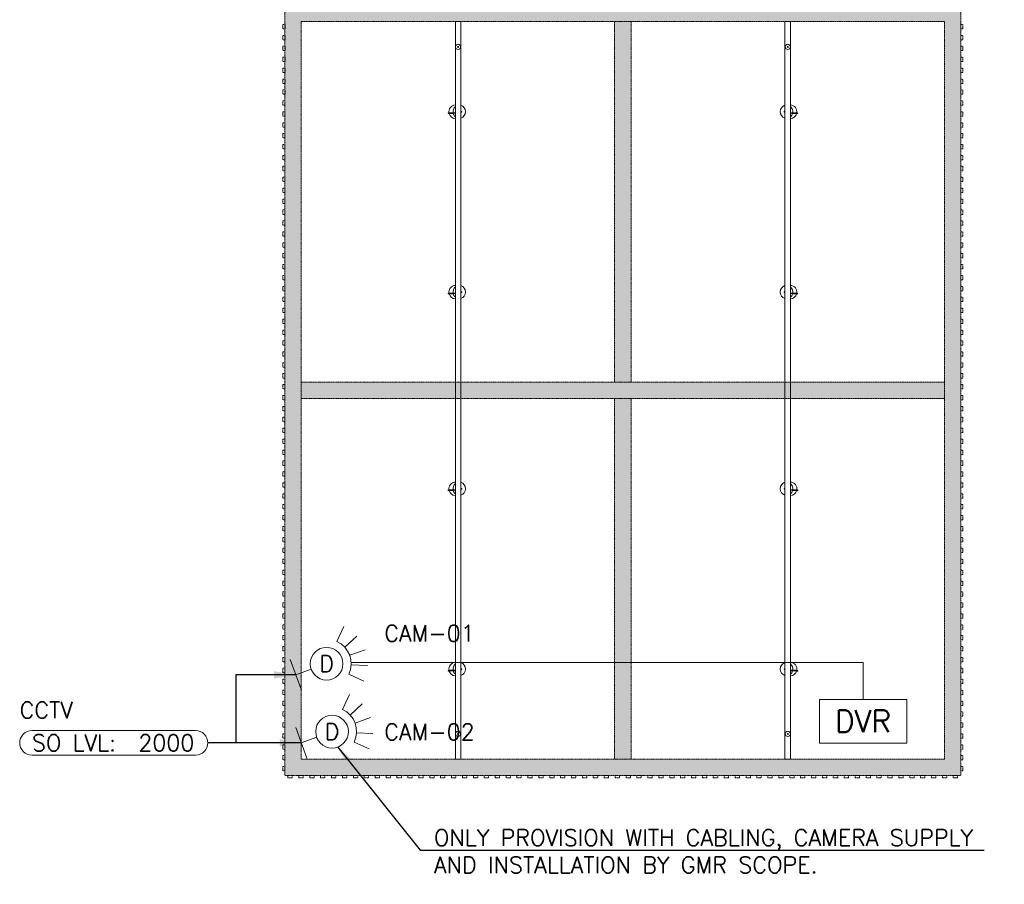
# Model space of a CAD drawing. Header units: millimetres. Extents: x -383850 to 49875, y -9088 to 6924.
# Tile 2 of 3: x 43784 to 48297, y -498 to 3463. Entities that reach past the tile are written whole.
import ezdxf
from ezdxf.enums import TextEntityAlignment as Align

# ---------------------------------------------------------------- set-up
doc = ezdxf.new("R2010")
doc.units = ezdxf.units.MM
doc.header["$MEASUREMENT"] = 0
for name, pattern in [('FP & RCP XERF$0$( Hidden )', [0.375, 0.25, -0.125]), ('FP & RCP XERF$0$HIDDEN', [0.375, 0.25, -0.125]), ('HIDDENX2', [0.75, 0.5, -0.25])]:
    doc.linetypes.add(name, pattern=pattern)
doc.layers.get('0').update_dxf_attribs({"lineweight": 5})
doc.layers.add('ELEC-SO-LVL-TAG', color=7, linetype='Continuous')
for name, color, linetype, lineweight, true_color in [('FP & RCP XERF$0$A-BULKHEAD', 9, 'FP & RCP XERF$0$HIDDEN', 0, 0x808080), ('FP & RCP XERF$0$A-LIGHTS', 9, 'Continuous', 0, 0x808080), ('FP & RCP XERF$0$PARTITION', 9, 'Continuous', 0, 0x808080), ('M-MEP-ELTV-CABLE', 7, 'HIDDENX2', 20, 0x007d00), ('M-MEP-ELTV-CAM', 5, 'Continuous', 20, 0x0000ff), ('M-MEP-ELTV-EQUIP', 6, 'Continuous', 20, 0xff00ff)]:
    doc.layers.add(name, color=color, linetype=linetype, lineweight=lineweight, true_color=true_color)
doc.layers.add('M-MEP-ELCT-TEXT', color=7, linetype='Continuous', lineweight=20)
doc.layers.add('M-MEP-GEN', color=7, linetype='Continuous', lineweight=20)
doc.styles.add('Oswald Light', font='txt')
doc.styles.add('ROMANS-100', font='romans.shx')
doc.styles.get("Standard").update_dxf_attribs({"font": 'romans.shx'})
doc.dimstyles.new('MDS-50', dxfattribs={"dimtxt": 100, "dimasz": 100, "dimexe": 50, "dimexo": 50, "dimgap": 25, "dimtad": 1, "dimdec": 0, "dimtxsty": 'Oswald Light', "dimcen": 0, "dimdle": 1.5875, "dimazin": 0, "dimtfac": 1, "dimtdec": 0, "dimtix": 1, "dimtmove": 0, "dimatfit": 0, "dimfxl": 1, "dimfrac": 2, "dimtolj": 1, "dimarcsym": 0})

# ---------------------------------------------------------------- blocks, each defined once
blk = doc.blocks.new('FP & RCP XERF$0$A$C4e1517da')
at = {"layer": 'FP & RCP XERF$0$A-LIGHTS', "color": 0, "lineweight": -2}
for points in [[(781.7, -0.4, -0.464097), (818, 28.4, -0.000156), (818.1, 28.4, -0.000156)], [(788.8, -0.4, -0.2572), (817.3, 10, -0.252662)], [(816.4, -0.4, 0.020747), (818.1, 32.2, -0.50614), (821.3, 32.1, -0.020394), (819.6, -0.4, 1.181259)], [(820.4, 9.3, -0.150488), (836.1, -0.4)], [(821.2, 27.8, -0.335131), (843.1, -0.4)], [(1608.2, -0.4, -0.464097), (1644.5, 28.4, -0.000156), (1644.5, 28.4, -0.000156)], [(1615.2, -0.4, -0.2572), (1643.7, 10, -0.252662)], [(1642.8, -0.4, 0.020747), (1644.5, 32.2, -0.50614), (1647.7, 32.1, -0.020394), (1646, -0.4, 1.181259)], [(1646.8, 9.3, -0.150488), (1662.5, -0.4)], [(1647.6, 27.8, -0.335131), (1669.5, -0.4)], [(2509.2, -0.4, -0.465165), (2545.5, 28.5, -0.000156), (2545.6, 28.5, -0.000156)], [(2516.2, -0.4, -0.2584), (2544.7, 10.1, -0.252662)], [(2543.9, -0.4, 0.020816), (2545.6, 32.3, -0.50614), (2548.8, 32.2, -0.020461), (2547.1, -0.4, 1.181259)], [(2547.9, 9.4, -0.151639), (2563.7, -0.4)], [(2548.7, 27.9, -0.336132), (2570.6, -0.4)], [(3335.7, -0.4, -0.465165), (3372, 28.5, -0.000156), (3372, 28.5, -0.000156)], [(3342.6, -0.4, -0.2584), (3371.2, 10.1, -0.252662)], [(3370.3, -0.4, 0.020816), (3372, 32.3, -0.50614), (3375.2, 32.2, -0.020461), (3373.5, -0.4, 1.181259)], [(3374.3, 9.4, -0.151639), (3390.1, -0.4)], [(3375.1, 27.9, -0.336132), (3397, -0.4)], [(842.1, -25.4, -0.000639), (842.1, -25.7, -0.722369), (782.8, -25.4)], [(815.8, -25.4, -0.286159), (812.9, -29.6, -0.717571), (811.1, -27.2, -0.032821), (812.1, -26.5, -0.007142), (812.5, -25.4, 0.566861)], [(1668.5, -25.4, -0.000639), (1668.5, -25.7, -0.722369), (1609.2, -25.4)], [(1642.2, -25.4, -0.286159), (1639.3, -29.6, -0.717571), (1637.5, -27.2, -0.032821), (1638.6, -26.5, -0.007142), (1638.9, -25.4, 0.566861)], [(2569.6, -25.3, -0.000639), (2569.6, -25.6, -0.722369), (2510.3, -25.3)], [(2543.3, -25.3, -0.286159), (2540.4, -29.5, -0.717571), (2538.6, -27, -0.032821), (2539.6, -26.4, -0.007142), (2540, -25.3, 0.566861)], [(3396, -25.3, -0.000639), (3396, -25.6, -0.722369), (3336.7, -25.3)], [(3369.7, -25.3, -0.286159), (3366.8, -29.5, -0.717571), (3365, -27, -0.032821), (3366.1, -26.4, -0.007142), (3366.4, -25.3, 0.566861)]]:
    blk.add_lwpolyline(points, format="xyb", dxfattribs=at)
blk.add_lwpolyline([(3779.3, -0.4), (399.3, -0.4), (399.3, -25.4), (3779.3, -25.4)], close=True, dxfattribs=at)
for centre, radius in [((515.7, -12.6), 12), ((515.7, -12.6), 2.1), ((3663, -12.4), 12), ((3663, -12.4), 2.1)]:
    blk.add_circle(centre, radius, dxfattribs=at)
blk = doc.blocks.new('FP & RCP XERF')
at = {"layer": 'FP & RCP XERF$0$PARTITION'}
h = blk.add_hatch(color=256, dxfattribs=at)
h.dxf.hatch_style = 1
h.paths.add_polyline_path([(16586.2, 6838.4), (16511.2, 6838.4), (16511.2, 5222), (16586.2, 5222)])
h.paths.add_polyline_path([(16586.2, 5147), (16511.2, 5147), (16511.2, 3530), (16586.2, 3530)])
h.paths.add_polyline_path([(16586.2, 3455), (16511.2, 3455), (16511.2, 1802.4), (16586.2, 1802.4)])
h.paths.add_polyline_path([(16586.2, 1727.4), (16511.2, 1727.4), (16511.2, 75), (16586.2, 75)])
h = blk.add_hatch(color=256, dxfattribs=at)
h.dxf.hatch_style = 1
h.paths.add_polyline_path([(18097.5, 3530), (15000, 3530), (15000, 0), (18097.3, 0.2)])
h.paths.add_polyline_path([(15075, 3455), (18022.5, 3455), (18022.3, 75), (15075, 75)], flags=16)
h = blk.add_hatch(color=256, dxfattribs=at)
h.dxf.hatch_style = 1
h.paths.add_polyline_path([(18022.4, 1802.5), (15075, 1802.5), (15075, 1727.5), (18022.4, 1727.5)])
at = {"layer": 'FP & RCP XERF$0$A-BULKHEAD', "ltscale": 5}
for p, q in [((14990.2, 3441.5), (15000.2, 3441.5)), ((14990.2, 3421.5), (14990.2, 3441.5)), ((15000.2, 3441.5), (15000.2, 3421.5)), ((16511.2, 1802.4), (16511.2, 3455)), ((16586.2, 1802.4), (16586.2, 3455)), ((18097.5, 3441.5), (18107.5, 3441.5)), ((18097.5, 3421.5), (18097.5, 3441.5)), ((18107.5, 3441.5), (18107.5, 3421.5)), ((15000.2, 3421.5), (14990.2, 3421.5)), ((14990.2, 3391.5), (15000.2, 3391.5)), ((14990.2, 3371.5), (14990.2, 3391.5)), ((15000.2, 3391.5), (15000.2, 3371.5)), ((18107.5, 3421.5), (18097.5, 3421.5)), ((18097.5, 3391.5), (18107.5, 3391.5)), ((18097.5, 3371.5), (18097.5, 3391.5)), ((18107.5, 3391.5), (18107.5, 3371.5)), ((15000.2, 3371.5), (14990.2, 3371.5)), ((14990.2, 3341.5), (15000.2, 3341.5)), ((14990.2, 3321.5), (14990.2, 3341.5)), ((15000.2, 3341.5), (15000.2, 3321.5)), ((18107.5, 3371.5), (18097.5, 3371.5)), ((18097.5, 3341.5), (18107.5, 3341.5)), ((18097.5, 3321.5), (18097.5, 3341.5)), ((18107.5, 3341.5), (18107.5, 3321.5)), ((15000.2, 3321.5), (14990.2, 3321.5)), ((18107.5, 3321.5), (18097.5, 3321.5)), ((14990.2, 3291.5), (15000.2, 3291.5)), ((14990.2, 3271.5), (14990.2, 3291.5)), ((15000.2, 3271.5), (14990.2, 3271.5)), ((15000.2, 3291.5), (15000.2, 3271.5)), ((18097.5, 3291.5), (18107.5, 3291.5)), ((18097.5, 3271.5), (18097.5, 3291.5)), ((18107.5, 3271.5), (18097.5, 3271.5)), ((18107.5, 3291.5), (18107.5, 3271.5)), ((14990.2, 3241.5), (15000.2, 3241.5)), ((14990.2, 3221.5), (14990.2, 3241.5)), ((15000.2, 3221.5), (14990.2, 3221.5)), ((15000.2, 3241.5), (15000.2, 3221.5)), ((18097.5, 3241.5), (18107.5, 3241.5)), ((18097.5, 3221.5), (18097.5, 3241.5)), ((18107.5, 3221.5), (18097.5, 3221.5)), ((18107.5, 3241.5), (18107.5, 3221.5)), ((14990.2, 3191.5), (15000.2, 3191.5)), ((14990.2, 3171.5), (14990.2, 3191.5)), ((15000.2, 3171.5), (14990.2, 3171.5)), ((15000.2, 3191.5), (15000.2, 3171.5)), ((18097.5, 3191.5), (18107.5, 3191.5)), ((18097.5, 3171.5), (18097.5, 3191.5)), ((18107.5, 3171.5), (18097.5, 3171.5)), ((18107.5, 3191.5), (18107.5, 3171.5)), ((14990.2, 3141.5), (15000.2, 3141.5)), ((14990.2, 3121.5), (14990.2, 3141.5)), ((15000.2, 3121.5), (14990.2, 3121.5)), ((15000.2, 3141.5), (15000.2, 3121.5)), ((18097.5, 3141.5), (18107.5, 3141.5)), ((18097.5, 3121.5), (18097.5, 3141.5)), ((18107.5, 3121.5), (18097.5, 3121.5)), ((18107.5, 3141.5), (18107.5, 3121.5)), ((14990, 3091.5), (15000, 3091.5)), ((14990, 3071.5), (14990, 3091.5)), ((15000, 3071.5), (14990, 3071.5)), ((15000, 3091.5), (15000, 3071.5)), ((18097.3, 3091.5), (18107.3, 3091.5)), ((18097.3, 3071.5), (18097.3, 3091.5)), ((18107.3, 3071.5), (18097.3, 3071.5)), ((18107.3, 3091.5), (18107.3, 3071.5)), ((14990, 3041.5), (15000, 3041.5)), ((14990, 3021.5), (14990, 3041.5)), ((15000, 3041.5), (15000, 3021.5)), ((18097.3, 3041.5), (18107.3, 3041.5)), ((18097.3, 3021.5), (18097.3, 3041.5)), ((18107.3, 3041.5), (18107.3, 3021.5)), ((15000, 3021.5), (14990, 3021.5)), ((14990, 2991.5), (15000, 2991.5)), ((14990, 2971.5), (14990, 2991.5)), ((15000, 2991.5), (15000, 2971.5)), ((18107.3, 3021.5), (18097.3, 3021.5)), ((18097.3, 2991.5), (18107.3, 2991.5)), ((18097.3, 2971.5), (18097.3, 2991.5)), ((18107.3, 2991.5), (18107.3, 2971.5)), ((15000, 2971.5), (14990, 2971.5)), ((14990, 2941.5), (15000, 2941.5)), ((14990, 2921.5), (14990, 2941.5)), ((15000, 2941.5), (15000, 2921.5)), ((18107.3, 2971.5), (18097.3, 2971.5)), ((18097.3, 2941.5), (18107.3, 2941.5)), ((18097.3, 2921.5), (18097.3, 2941.5)), ((18107.3, 2941.5), (18107.3, 2921.5)), ((15000, 2921.5), (14990, 2921.5)), ((14990, 2891.5), (15000, 2891.5)), ((14990, 2871.5), (14990, 2891.5)), ((15000, 2891.5), (15000, 2871.5)), ((18107.3, 2921.5), (18097.3, 2921.5)), ((18097.3, 2891.5), (18107.3, 2891.5)), ((18097.3, 2871.5), (18097.3, 2891.5)), ((18107.3, 2891.5), (18107.3, 2871.5)), ((15000, 2871.5), (14990, 2871.5)), ((18107.3, 2871.5), (18097.3, 2871.5)), ((14990, 2841.5), (15000, 2841.5)), ((14990, 2821.5), (14990, 2841.5)), ((15000, 2821.5), (14990, 2821.5)), ((15000, 2841.5), (15000, 2821.5)), ((18097.3, 2841.5), (18107.3, 2841.5)), ((18097.3, 2821.5), (18097.3, 2841.5)), ((18107.3, 2821.5), (18097.3, 2821.5)), ((18107.3, 2841.5), (18107.3, 2821.5)), ((14990, 2791.5), (15000, 2791.5)), ((14990, 2771.5), (14990, 2791.5)), ((15000, 2771.5), (14990, 2771.5)), ((15000, 2791.5), (15000, 2771.5)), ((18097.3, 2791.5), (18107.3, 2791.5)), ((18097.3, 2771.5), (18097.3, 2791.5)), ((18107.3, 2771.5), (18097.3, 2771.5)), ((18107.3, 2791.5), (18107.3, 2771.5)), ((14990, 2741.5), (15000, 2741.5)), ((14990, 2721.5), (14990, 2741.5)), ((15000, 2721.5), (14990, 2721.5)), ((15000, 2741.5), (15000, 2721.5)), ((18097.3, 2741.5), (18107.3, 2741.5)), ((18097.3, 2721.5), (18097.3, 2741.5)), ((18107.3, 2721.5), (18097.3, 2721.5)), ((18107.3, 2741.5), (18107.3, 2721.5)), ((14990, 2691.5), (15000, 2691.5)), ((14990, 2671.5), (14990, 2691.5)), ((15000, 2671.5), (14990, 2671.5)), ((15000, 2691.5), (15000, 2671.5)), ((18097.3, 2691.5), (18107.3, 2691.5)), ((18097.3, 2671.5), (18097.3, 2691.5)), ((18107.3, 2671.5), (18097.3, 2671.5)), ((18107.3, 2691.5), (18107.3, 2671.5)), ((14990, 2641.5), (15000, 2641.5)), ((14990, 2621.5), (14990, 2641.5)), ((15000, 2621.5), (14990, 2621.5)), ((15000, 2641.5), (15000, 2621.5)), ((18097.3, 2641.5), (18107.3, 2641.5)), ((18097.3, 2621.5), (18097.3, 2641.5)), ((18107.3, 2621.5), (18097.3, 2621.5)), ((18107.3, 2641.5), (18107.3, 2621.5)), ((14990, 2591.5), (15000, 2591.5)), ((14990, 2571.5), (14990, 2591.5)), ((15000, 2591.5), (15000, 2571.5)), ((18097.3, 2591.5), (18107.3, 2591.5)), ((18097.3, 2571.5), (18097.3, 2591.5)), ((18107.3, 2591.5), (18107.3, 2571.5)), ((15000, 2571.5), (14990, 2571.5)), ((14990, 2541.5), (15000, 2541.5)), ((14990, 2521.5), (14990, 2541.5)), ((15000, 2541.5), (15000, 2521.5)), ((18107.3, 2571.5), (18097.3, 2571.5)), ((18097.3, 2541.5), (18107.3, 2541.5)), ((18097.3, 2521.5), (18097.3, 2541.5)), ((18107.3, 2541.5), (18107.3, 2521.5)), ((15000, 2521.5), (14990, 2521.5)), ((14990, 2491.5), (15000, 2491.5)), ((14990, 2471.6), (14990, 2491.5)), ((15000, 2491.5), (15000, 2471.5)), ((18107.3, 2521.5), (18097.3, 2521.5)), ((18097.3, 2491.5), (18107.3, 2491.5)), ((18097.3, 2471.6), (18097.3, 2491.5)), ((18107.3, 2491.5), (18107.3, 2471.5)), ((15000, 2471.5), (14990, 2471.6)), ((14990.1, 2441.6), (15000.1, 2441.6)), ((14990.1, 2421.6), (14990.1, 2441.6)), ((15000.1, 2441.6), (15000.1, 2421.6)), ((18107.3, 2471.5), (18097.3, 2471.6)), ((18097.4, 2441.6), (18107.4, 2441.6)), ((18097.4, 2421.6), (18097.4, 2441.6)), ((18107.4, 2441.6), (18107.4, 2421.6)), ((15000.1, 2421.6), (14990.1, 2421.6)), ((18107.4, 2421.6), (18097.4, 2421.6)), ((14990, 2391.6), (15000, 2391.6)), ((14990, 2371.6), (14990, 2391.6)), ((15000, 2371.6), (14990, 2371.6)), ((15000, 2391.6), (15000, 2371.6)), ((18097.3, 2391.6), (18107.3, 2391.6)), ((18097.3, 2371.6), (18097.3, 2391.6)), ((18107.3, 2371.6), (18097.3, 2371.6)), ((18107.3, 2391.6), (18107.3, 2371.6)), ((14990, 2341.6), (15000, 2341.6)), ((14990, 2321.6), (14990, 2341.6)), ((15000, 2321.6), (14990, 2321.6)), ((15000, 2341.6), (15000, 2321.6)), ((18097.3, 2341.6), (18107.3, 2341.6)), ((18097.3, 2321.6), (18097.3, 2341.6)), ((18107.3, 2321.6), (18097.3, 2321.6)), ((18107.3, 2341.6), (18107.3, 2321.6)), ((14990.1, 2291.6), (15000.1, 2291.6)), ((14990.1, 2271.6), (14990.1, 2291.6)), ((15000.1, 2271.6), (14990.1, 2271.6)), ((15000.1, 2291.6), (15000.1, 2271.6)), ((18097.4, 2291.6), (18107.4, 2291.6)), ((18097.4, 2271.6), (18097.4, 2291.6)), ((18107.4, 2271.6), (18097.4, 2271.6)), ((18107.4, 2291.6), (18107.4, 2271.6)), ((14990.1, 2241.6), (15000.1, 2241.6)), ((14990.1, 2221.6), (14990.1, 2241.6)), ((15000.1, 2221.6), (14990.1, 2221.6)), ((15000.1, 2241.6), (15000.1, 2221.6)), ((18097.4, 2241.6), (18107.4, 2241.6)), ((18097.4, 2221.6), (18097.4, 2241.6)), ((18107.4, 2221.6), (18097.4, 2221.6)), ((18107.4, 2241.6), (18107.4, 2221.6)), ((14990.1, 2191.6), (15000.1, 2191.6)), ((14990.1, 2171.6), (14990.1, 2191.6)), ((15000.1, 2171.6), (14990.1, 2171.6)), ((15000.1, 2191.6), (15000.1, 2171.6)), ((18097.4, 2191.6), (18107.4, 2191.6)), ((18097.4, 2171.6), (18097.4, 2191.6)), ((18107.4, 2171.6), (18097.4, 2171.6)), ((18107.4, 2191.6), (18107.4, 2171.6)), ((14990.1, 2141.6), (15000.1, 2141.6)), ((14990.1, 2121.6), (14990.1, 2141.6)), ((15000.1, 2121.6), (14990.1, 2121.6)), ((15000.1, 2141.6), (15000.1, 2121.6)), ((18097.4, 2141.6), (18107.4, 2141.6)), ((18097.4, 2121.6), (18097.4, 2141.6)), ((18107.4, 2121.6), (18097.4, 2121.6)), ((18107.4, 2141.6), (18107.4, 2121.6)), ((14990.1, 2091.6), (15000.1, 2091.6)), ((14990.1, 2071.6), (14990.1, 2091.6)), ((15000.1, 2091.6), (15000.1, 2071.6)), ((18097.4, 2091.6), (18107.4, 2091.6)), ((18097.4, 2071.6), (18097.4, 2091.6)), ((18107.4, 2091.6), (18107.4, 2071.6)), ((15000.1, 2071.6), (14990.1, 2071.6)), ((14990.1, 2041.6), (15000.1, 2041.6)), ((14990.1, 2021.6), (14990.1, 2041.6)), ((15000.1, 2041.6), (15000.1, 2021.6)), ((18107.4, 2071.6), (18097.4, 2071.6)), ((18097.4, 2041.6), (18107.4, 2041.6)), ((18097.4, 2021.6), (18097.4, 2041.6)), ((18107.4, 2041.6), (18107.4, 2021.6)), ((15000.1, 2021.6), (14990.1, 2021.6)), ((14990.1, 1991.6), (15000.1, 1991.6)), ((14990.1, 1971.6), (14990.1, 1991.6)), ((15000.1, 1991.6), (15000.1, 1971.6)), ((18107.4, 2021.6), (18097.4, 2021.6)), ((18097.4, 1991.6), (18107.4, 1991.6)), ((18097.4, 1971.6), (18097.4, 1991.6)), ((18107.4, 1991.6), (18107.4, 1971.6)), ((15000.1, 1971.6), (14990.1, 1971.6)), ((14990.1, 1941.6), (15000.1, 1941.6)), ((14990.1, 1921.6), (14990.1, 1941.6)), ((15000.1, 1941.6), (15000.1, 1921.6)), ((18107.4, 1971.6), (18097.4, 1971.6)), ((18097.4, 1941.6), (18107.4, 1941.6)), ((18097.4, 1921.6), (18097.4, 1941.6)), ((18107.4, 1941.6), (18107.4, 1921.6)), ((15000.1, 1921.6), (14990.1, 1921.6)), ((18107.4, 1921.6), (18097.4, 1921.6)), ((14990.1, 1891.6), (15000.1, 1891.6)), ((14990.1, 1871.6), (14990.1, 1891.6)), ((15000.1, 1871.6), (14990.1, 1871.6)), ((15000.1, 1891.6), (15000.1, 1871.6)), ((18097.4, 1891.6), (18107.4, 1891.6)), ((18097.4, 1871.6), (18097.4, 1891.6)), ((18107.4, 1871.6), (18097.4, 1871.6)), ((18107.4, 1891.6), (18107.4, 1871.6)), ((14990.1, 1841.6), (15000.1, 1841.6)), ((14990.1, 1821.6), (14990.1, 1841.6)), ((15000.1, 1821.6), (14990.1, 1821.6)), ((15000.1, 1841.6), (15000.1, 1821.6)), ((18097.4, 1841.6), (18107.4, 1841.6)), ((18097.4, 1821.6), (18097.4, 1841.6)), ((18107.4, 1821.6), (18097.4, 1821.6)), ((18107.4, 1841.6), (18107.4, 1821.6)), ((14989.9, 1791.6), (14999.9, 1791.6)), ((14989.9, 1771.6), (14989.9, 1791.6)), ((14999.9, 1771.6), (14989.9, 1771.6)), ((14999.9, 1791.6), (14999.9, 1771.6)), ((15075, 1802.5), (18022.4, 1802.5)), ((18097.2, 1791.6), (18107.2, 1791.6)), ((18097.2, 1771.6), (18097.2, 1791.6)), ((18107.2, 1771.6), (18097.2, 1771.6)), ((18107.2, 1791.6), (18107.2, 1771.6)), ((14989.9, 1741.6), (14999.9, 1741.6)), ((14989.9, 1721.6), (14989.9, 1741.6)), ((14999.9, 1721.6), (14989.9, 1721.6)), ((14999.9, 1741.6), (14999.9, 1721.6)), ((15075, 1727.5), (18022.4, 1727.5)), ((16511.2, 75), (16511.2, 1727.4)), ((16586.2, 75), (16586.2, 1727.4)), ((18097.2, 1741.6), (18107.2, 1741.6)), ((18097.2, 1721.6), (18097.2, 1741.6)), ((18107.2, 1721.6), (18097.2, 1721.6)), ((18107.2, 1741.6), (18107.2, 1721.6)), ((14989.9, 1691.6), (14999.9, 1691.6)), ((14989.9, 1671.6), (14989.9, 1691.6)), ((14999.9, 1671.6), (14989.9, 1671.6)), ((14999.9, 1691.6), (14999.9, 1671.6)), ((18097.2, 1691.6), (18107.2, 1691.6)), ((18097.2, 1671.6), (18097.2, 1691.6)), ((18107.2, 1671.6), (18097.2, 1671.6)), ((18107.2, 1691.6), (18107.2, 1671.6)), ((14989.9, 1641.6), (14999.9, 1641.6)), ((14989.9, 1621.6), (14989.9, 1641.6)), ((14999.9, 1641.6), (14999.9, 1621.6)), ((18097.2, 1641.6), (18107.2, 1641.6)), ((18097.2, 1621.6), (18097.2, 1641.6)), ((18107.2, 1641.6), (18107.2, 1621.6)), ((14999.9, 1621.6), (14989.9, 1621.6)), ((14989.9, 1591.6), (14999.9, 1591.6)), ((14989.9, 1571.6), (14989.9, 1591.6)), ((14999.9, 1591.6), (14999.9, 1571.6)), ((18107.2, 1621.6), (18097.2, 1621.6)), ((18097.2, 1591.6), (18107.2, 1591.6)), ((18097.2, 1571.6), (18097.2, 1591.6)), ((18107.2, 1591.6), (18107.2, 1571.6)), ((14999.9, 1571.6), (14989.9, 1571.6)), ((14989.9, 1541.6), (14999.9, 1541.6)), ((14989.9, 1521.6), (14989.9, 1541.6)), ((14999.9, 1541.6), (14999.9, 1521.6)), ((18107.2, 1571.6), (18097.2, 1571.6)), ((18097.2, 1541.6), (18107.2, 1541.6)), ((18097.2, 1521.6), (18097.2, 1541.6)), ((18107.2, 1541.6), (18107.2, 1521.6)), ((14999.9, 1521.6), (14989.9, 1521.6)), ((14989.9, 1491.6), (14999.9, 1491.6)), ((14989.9, 1471.6), (14989.9, 1491.6)), ((14999.9, 1491.6), (14999.9, 1471.6)), ((18107.2, 1521.6), (18097.2, 1521.6)), ((18097.2, 1491.6), (18107.2, 1491.6)), ((18097.2, 1471.6), (18097.2, 1491.6)), ((18107.2, 1491.6), (18107.2, 1471.6)), ((14999.9, 1471.6), (14989.9, 1471.6)), ((18107.2, 1471.6), (18097.2, 1471.6)), ((14989.9, 1441.6), (14999.9, 1441.6)), ((14989.9, 1421.6), (14989.9, 1441.6)), ((14999.9, 1421.6), (14989.9, 1421.6)), ((14999.9, 1441.6), (14999.9, 1421.6)), ((18097.2, 1441.6), (18107.2, 1441.6)), ((18097.2, 1421.6), (18097.2, 1441.6)), ((18107.2, 1421.6), (18097.2, 1421.6)), ((18107.2, 1441.6), (18107.2, 1421.6)), ((14989.9, 1391.6), (14999.9, 1391.6)), ((14989.9, 1371.6), (14989.9, 1391.6)), ((14999.9, 1371.6), (14989.9, 1371.6)), ((14999.9, 1391.6), (14999.9, 1371.6)), ((18097.2, 1391.6), (18107.2, 1391.6)), ((18097.2, 1371.6), (18097.2, 1391.6)), ((18107.2, 1371.6), (18097.2, 1371.6)), ((18107.2, 1391.6), (18107.2, 1371.6)), ((14989.9, 1341.6), (14999.9, 1341.6)), ((14989.9, 1321.6), (14989.9, 1341.6)), ((14999.9, 1321.6), (14989.9, 1321.6)), ((14999.9, 1341.6), (14999.9, 1321.6)), ((18097.2, 1341.6), (18107.2, 1341.6)), ((18097.2, 1321.6), (18097.2, 1341.6)), ((18107.2, 1321.6), (18097.2, 1321.6)), ((18107.2, 1341.6), (18107.2, 1321.6)), ((14989.9, 1291.6), (14999.9, 1291.6)), ((14989.9, 1271.6), (14989.9, 1291.6)), ((14999.9, 1271.6), (14989.9, 1271.6)), ((14999.9, 1291.6), (14999.9, 1271.6)), ((18097.2, 1291.6), (18107.2, 1291.6)), ((18097.2, 1271.6), (18097.2, 1291.6)), ((18107.2, 1271.6), (18097.2, 1271.6)), ((18107.2, 1291.6), (18107.2, 1271.6)), ((14989.9, 1241.6), (14999.9, 1241.6)), ((14989.9, 1221.6), (14989.9, 1241.6)), ((14999.9, 1221.6), (14989.9, 1221.6)), ((14999.9, 1241.6), (14999.9, 1221.6)), ((18097.2, 1241.6), (18107.2, 1241.6)), ((18097.2, 1221.6), (18097.2, 1241.6)), ((18107.2, 1221.6), (18097.2, 1221.6)), ((18107.2, 1241.6), (18107.2, 1221.6)), ((14990, 1191.6), (15000, 1191.6)), ((14990, 1171.6), (14990, 1191.6)), ((15000, 1191.6), (15000, 1171.6)), ((18097.3, 1191.6), (18107.3, 1191.6)), ((18097.3, 1171.6), (18097.3, 1191.6)), ((18107.3, 1191.6), (18107.3, 1171.6)), ((15000, 1171.6), (14990, 1171.6)), ((14990, 1141.6), (15000, 1141.6)), ((14990, 1121.6), (14990, 1141.6)), ((15000, 1141.6), (15000, 1121.6)), ((18107.3, 1171.6), (18097.3, 1171.6)), ((18097.3, 1141.6), (18107.3, 1141.6)), ((18097.3, 1121.6), (18097.3, 1141.6)), ((18107.3, 1141.6), (18107.3, 1121.6)), ((15000, 1121.6), (14990, 1121.6)), ((14990, 1091.6), (15000, 1091.6)), ((14990, 1071.6), (14990, 1091.6)), ((15000, 1091.6), (15000, 1071.6)), ((18107.3, 1121.6), (18097.3, 1121.6)), ((18097.3, 1091.6), (18107.3, 1091.6)), ((18097.3, 1071.6), (18097.3, 1091.6)), ((18107.3, 1091.6), (18107.3, 1071.6)), ((15000, 1071.6), (14990, 1071.6)), ((14990, 1041.6), (15000, 1041.6)), ((14990, 1021.6), (14990, 1041.6)), ((15000, 1041.6), (15000, 1021.6)), ((18107.3, 1071.6), (18097.3, 1071.6)), ((18097.3, 1041.6), (18107.3, 1041.6)), ((18097.3, 1021.6), (18097.3, 1041.6)), ((18107.3, 1041.6), (18107.3, 1021.6)), ((15000, 1021.6), (14990, 1021.6)), ((18107.3, 1021.6), (18097.3, 1021.6)), ((14990, 991.6), (15000, 991.6)), ((14990, 971.6), (14990, 991.6)), ((15000, 971.6), (14990, 971.6)), ((15000, 991.6), (15000, 971.6)), ((18097.3, 991.6), (18107.3, 991.6)), ((18097.3, 971.6), (18097.3, 991.6)), ((18107.3, 971.6), (18097.3, 971.6)), ((18107.3, 991.6), (18107.3, 971.6)), ((14990, 941.6), (15000, 941.6)), ((14990, 921.6), (14990, 941.6)), ((15000, 921.6), (14990, 921.6)), ((15000, 941.6), (15000, 921.6)), ((18097.3, 941.6), (18107.3, 941.6)), ((18097.3, 921.6), (18097.3, 941.6)), ((18107.3, 921.6), (18097.3, 921.6)), ((18107.3, 941.6), (18107.3, 921.6)), ((14990, 891.6), (15000, 891.6)), ((14990, 871.6), (14990, 891.6)), ((15000, 871.6), (14990, 871.6)), ((15000, 891.6), (15000, 871.6)), ((18097.3, 891.6), (18107.3, 891.6)), ((18097.3, 871.6), (18097.3, 891.6)), ((18107.3, 871.6), (18097.3, 871.6)), ((18107.3, 891.6), (18107.3, 871.6)), ((14990, 841.6), (15000, 841.6)), ((14990, 821.6), (14990, 841.6)), ((15000, 821.6), (14990, 821.6)), ((15000, 841.6), (15000, 821.6)), ((18097.3, 841.6), (18107.3, 841.6)), ((18097.3, 821.6), (18097.3, 841.6)), ((18107.3, 821.6), (18097.3, 821.6)), ((18107.3, 841.6), (18107.3, 821.6)), ((14990, 791.6), (15000, 791.6)), ((14990, 771.6), (14990, 791.6)), ((15000, 771.6), (14990, 771.6)), ((15000, 791.6), (15000, 771.6)), ((18097.3, 791.6), (18107.3, 791.6)), ((18097.3, 771.6), (18097.3, 791.6)), ((18107.3, 771.6), (18097.3, 771.6)), ((18107.3, 791.6), (18107.3, 771.6)), ((14990, 741.6), (15000, 741.6)), ((14990, 721.6), (14990, 741.6)), ((15000, 741.6), (15000, 721.6)), ((18097.3, 741.6), (18107.3, 741.6)), ((18097.3, 721.6), (18097.3, 741.6)), ((18107.3, 741.6), (18107.3, 721.6)), ((15000, 721.6), (14990, 721.6)), ((14990, 691.6), (15000, 691.6)), ((14990, 671.6), (14990, 691.6)), ((15000, 691.6), (15000, 671.6)), ((18107.3, 721.6), (18097.3, 721.6)), ((18097.3, 691.6), (18107.3, 691.6)), ((18097.3, 671.6), (18097.3, 691.6)), ((18107.3, 691.6), (18107.3, 671.6)), ((15000, 671.6), (14990, 671.6)), ((14990, 641.6), (15000, 641.6)), ((14990, 621.6), (14990, 641.6)), ((15000, 641.6), (15000, 621.6)), ((18107.3, 671.6), (18097.3, 671.6)), ((18097.3, 641.6), (18107.3, 641.6)), ((18097.3, 621.6), (18097.3, 641.6)), ((18107.3, 641.6), (18107.3, 621.6)), ((15000, 621.6), (14990, 621.6)), ((14990, 591.6), (15000, 591.6)), ((14990, 571.6), (14990, 591.6)), ((15000, 591.6), (15000, 571.6)), ((18107.3, 621.6), (18097.3, 621.6)), ((18097.3, 591.6), (18107.3, 591.6)), ((18097.3, 571.6), (18097.3, 591.6)), ((18107.3, 591.6), (18107.3, 571.6)), ((15000, 571.6), (14990, 571.6)), ((14990, 541.6), (15000, 541.6)), ((14990, 521.7), (14990, 541.6)), ((15000, 541.6), (15000, 521.6)), ((18107.3, 571.6), (18097.3, 571.6)), ((18097.3, 541.6), (18107.3, 541.6)), ((18097.3, 521.7), (18097.3, 541.6)), ((18107.3, 541.6), (18107.3, 521.6)), ((15000, 521.6), (14990, 521.7)), ((18107.3, 521.6), (18097.3, 521.7)), ((14990, 491.7), (15000, 491.7)), ((14990, 471.7), (14990, 491.7)), ((15000, 471.7), (14990, 471.7)), ((15000, 491.7), (15000, 471.7)), ((18097.3, 491.7), (18107.3, 491.7)), ((18097.3, 471.7), (18097.3, 491.7)), ((18107.3, 471.7), (18097.3, 471.7)), ((18107.3, 491.7), (18107.3, 471.7)), ((14990, 441.7), (15000, 441.7)), ((14990, 421.7), (14990, 441.7)), ((15000, 421.7), (14990, 421.7)), ((15000, 441.7), (15000, 421.7)), ((18097.3, 441.7), (18107.3, 441.7)), ((18097.3, 421.7), (18097.3, 441.7)), ((18107.3, 421.7), (18097.3, 421.7)), ((18107.3, 441.7), (18107.3, 421.7)), ((14990, 391.7), (15000, 391.7)), ((14990, 371.7), (14990, 391.7)), ((15000, 371.7), (14990, 371.7)), ((15000, 391.7), (15000, 371.7)), ((18097.3, 391.7), (18107.3, 391.7)), ((18097.3, 371.7), (18097.3, 391.7)), ((18107.3, 371.7), (18097.3, 371.7)), ((18107.3, 391.7), (18107.3, 371.7)), ((14990, 341.7), (15000, 341.7)), ((14990, 321.7), (14990, 341.7)), ((15000, 321.7), (14990, 321.7)), ((15000, 341.7), (15000, 321.7)), ((18097.3, 341.7), (18107.3, 341.7)), ((18097.3, 321.7), (18097.3, 341.7)), ((18107.3, 321.7), (18097.3, 321.7)), ((18107.3, 341.7), (18107.3, 321.7)), ((14990, 291.7), (15000, 291.7)), ((14990, 271.7), (14990, 291.7)), ((15000, 271.7), (14990, 271.7)), ((15000, 291.7), (15000, 271.7)), ((18097.3, 291.7), (18107.3, 291.7)), ((18097.3, 271.7), (18097.3, 291.7)), ((18107.3, 271.7), (18097.3, 271.7)), ((18107.3, 291.7), (18107.3, 271.7)), ((14990, 241.7), (15000, 241.7)), ((14990, 221.7), (14990, 241.7)), ((15000, 241.7), (15000, 221.7)), ((18097.3, 241.7), (18107.3, 241.7)), ((18097.3, 221.7), (18097.3, 241.7)), ((18107.3, 241.7), (18107.3, 221.7)), ((15000, 221.7), (14990, 221.7)), ((14990, 191.7), (15000, 191.7)), ((14990, 171.7), (14990, 191.7)), ((15000, 191.7), (15000, 171.7)), ((18107.3, 221.7), (18097.3, 221.7)), ((18097.3, 191.7), (18107.3, 191.7)), ((18097.3, 171.7), (18097.3, 191.7)), ((18107.3, 191.7), (18107.3, 171.7)), ((15000, 171.7), (14990, 171.7)), ((14990, 141.7), (15000, 141.7)), ((14990, 121.7), (14990, 141.7)), ((15000, 141.7), (15000, 121.7)), ((18107.3, 171.7), (18097.3, 171.7)), ((18097.3, 141.7), (18107.3, 141.7)), ((18097.3, 121.7), (18097.3, 141.7)), ((18107.3, 141.7), (18107.3, 121.7)), ((15000, 121.7), (14990, 121.7)), ((14990, 91.7), (15000, 91.7)), ((14990, 71.7), (14990, 91.7)), ((15000, 91.7), (15000, 71.7)), ((18107.3, 121.7), (18097.3, 121.7)), ((18097.3, 91.7), (18107.3, 91.7)), ((18097.3, 71.7), (18097.3, 91.7)), ((18107.3, 91.7), (18107.3, 71.7)), ((15000, 71.7), (14990, 71.7)), ((18107.3, 71.7), (18097.3, 71.7)), ((14990, 41.7), (15000, 41.7)), ((14990, 21.7), (14990, 41.7)), ((15000, 21.7), (14990, 21.7)), ((15000, 41.7), (15000, 21.7)), ((15033.5, 0), (15033.5, -10)), ((15083.5, 0), (15083.5, -10)), ((15133.5, 0), (15133.5, -10)), ((15183.5, 0), (15183.5, -10)), ((15233.5, 0), (15233.5, -10)), ((15283.5, 0), (15283.5, -10)), ((15333.5, 0), (15333.5, -10)), ((15383.5, 0), (15383.5, -10)), ((15433.5, 0), (15433.5, -10)), ((15483.5, 0), (15483.5, -10)), ((15533.5, 0), (15533.5, -10)), ((15583.5, 0), (15583.5, -10)), ((15633.5, 0), (15633.5, -10)), ((15683.5, 0), (15683.5, -10)), ((15733.5, 0), (15733.5, -10)), ((15783.5, 0), (15783.5, -10)), ((15833.5, 0), (15833.5, -10)), ((15883.5, 0), (15883.5, -10)), ((15933.5, 0), (15933.5, -10)), ((15983.5, 0), (15983.5, -10)), ((16033.4, 0), (16033.4, -10)), ((16083.4, 0), (16083.4, -10)), ((16133.4, 0), (16133.4, -10)), ((16183.4, 0), (16183.4, -10)), ((16663.4, -9.9), (16663.4, 0.1)), ((16663.4, 0.1), (16683.4, 0.1)), ((16683.4, 0.1), (16683.4, -9.9)), ((16713.4, -9.9), (16713.4, 0.1)), ((16713.4, 0.1), (16733.4, 0.1)), ((16733.4, 0.1), (16733.4, -9.9)), ((16763.4, -9.9), (16763.4, 0.1)), ((16763.4, 0.1), (16783.4, 0.1)), ((16783.4, 0.1), (16783.4, -9.9)), ((16813.4, -9.9), (16813.4, 0.1)), ((16813.4, 0.1), (16833.4, 0.1)), ((16833.4, 0.1), (16833.4, -9.9)), ((16863.4, -9.9), (16863.4, 0.1)), ((16863.4, 0.1), (16883.4, 0.1)), ((16883.4, 0.1), (16883.4, -9.9)), ((16913.4, -9.9), (16913.4, 0.1)), ((16913.4, 0.1), (16933.4, 0.1)), ((16933.4, 0.1), (16933.4, -9.9)), ((16963.4, -9.9), (16963.4, 0.1)), ((16963.4, 0.1), (16983.4, 0.1)), ((16983.4, 0.1), (16983.4, -9.9)), ((17013.4, -9.9), (17013.4, 0.1)), ((17013.4, 0.1), (17033.4, 0.1)), ((17033.4, 0.1), (17033.4, -9.9)), ((17063.4, -9.9), (17063.4, 0.1)), ((17063.4, 0.1), (17083.4, 0.1)), ((17083.4, 0.1), (17083.4, -9.9)), ((17113.4, -9.9), (17113.4, 0.1)), ((17113.4, 0.1), (17133.4, 0.1)), ((17133.4, 0.1), (17133.4, -9.9)), ((17163.4, -9.9), (17163.4, 0.1)), ((17163.4, 0.1), (17183.4, 0.1)), ((17183.4, 0.1), (17183.4, -9.9)), ((17213.4, -9.9), (17213.4, 0.1)), ((17213.4, 0.1), (17233.4, 0.1)), ((17233.4, 0.1), (17233.4, -9.9)), ((17263.4, -9.9), (17263.4, 0.1)), ((17263.4, 0.1), (17283.4, 0.1)), ((17283.4, 0.1), (17283.4, -9.9)), ((17313.4, -9.8), (17313.4, 0.2)), ((17313.4, 0.2), (17333.4, 0.2)), ((17333.4, 0.2), (17333.4, -9.8)), ((17363.4, -9.8), (17363.4, 0.2)), ((17363.4, 0.2), (17383.4, 0.2)), ((17383.4, 0.2), (17383.4, -9.8)), ((17413.4, -9.9), (17413.4, 0.1)), ((17413.4, 0.1), (17433.4, 0.1)), ((17433.4, 0.1), (17433.4, -9.9)), ((17463.4, -9.8), (17463.4, 0.2)), ((17463.4, 0.2), (17483.4, 0.2)), ((17483.4, 0.2), (17483.4, -9.8)), ((17513.4, -9.8), (17513.4, 0.2)), ((17513.4, 0.2), (17533.4, 0.2)), ((17533.4, 0.2), (17533.4, -9.8)), ((17563.4, -9.8), (17563.4, 0.2)), ((17563.4, 0.2), (17583.4, 0.2)), ((17583.4, 0.2), (17583.4, -9.8)), ((17613.4, -9.8), (17613.4, 0.2)), ((17613.4, 0.2), (17633.4, 0.2)), ((17633.4, 0.2), (17633.4, -9.8)), ((17663.4, -9.8), (17663.4, 0.2)), ((17663.4, 0.2), (17683.4, 0.2)), ((17683.4, 0.2), (17683.4, -9.8)), ((17713.4, -9.8), (17713.4, 0.2)), ((17713.4, 0.2), (17733.4, 0.2)), ((17733.4, 0.2), (17733.4, -9.8)), ((17763.4, -9.8), (17763.4, 0.2)), ((17763.4, 0.2), (17783.4, 0.2)), ((17783.4, 0.2), (17783.4, -9.8)), ((17813.4, -9.8), (17813.4, 0.2)), ((17813.4, 0.2), (17833.4, 0.2)), ((17833.4, 0.2), (17833.4, -9.8)), ((17863.4, -9.8), (17863.4, 0.2)), ((17863.4, 0.2), (17883.4, 0.2)), ((17883.4, 0.2), (17883.4, -9.8)), ((17913.3, -9.8), (17913.4, 0.2)), ((17913.4, 0.2), (17933.3, 0.2)), ((17933.3, 0.2), (17933.3, -9.8)), ((17963.3, -9.8), (17963.3, 0.2)), ((17963.3, 0.2), (17983.3, 0.2)), ((17983.3, 0.2), (17983.3, -9.8)), ((18013.3, -9.8), (18013.3, 0.2)), ((18013.3, 0.2), (18033.3, 0.2)), ((18033.3, 0.2), (18033.3, -9.8)), ((18063.3, -9.8), (18063.3, 0.2)), ((18063.3, 0.2), (18083.3, 0.2)), ((18083.3, 0.2), (18083.3, -9.8)), ((18097.3, 41.7), (18107.3, 41.7)), ((18097.3, 21.7), (18097.3, 41.7)), ((18107.3, 21.7), (18097.3, 21.7)), ((18107.3, 41.7), (18107.3, 21.7)), ((15013.5, -10), (15013.5, 0)), ((15013.5, 0), (15033.5, 0)), ((15033.5, -10), (15013.5, -10)), ((15063.5, -10), (15063.5, 0)), ((15063.5, 0), (15083.5, 0)), ((15083.5, -10), (15063.5, -10)), ((15113.5, -10), (15113.5, 0)), ((15113.5, 0), (15133.5, 0)), ((15133.5, -10), (15113.5, -10)), ((15163.5, -10), (15163.5, 0)), ((15163.5, 0), (15183.5, 0)), ((15183.5, -10), (15163.5, -10)), ((15213.5, -10), (15213.5, 0)), ((15213.5, 0), (15233.5, 0)), ((15233.5, -10), (15213.5, -10)), ((15263.5, -10), (15263.5, 0)), ((15263.5, 0), (15283.5, 0)), ((15283.5, -10), (15263.5, -10)), ((15313.5, -10), (15313.5, 0)), ((15313.5, 0), (15333.5, 0)), ((15333.5, -10), (15313.5, -10)), ((15363.5, -10), (15363.5, 0)), ((15363.5, 0), (15383.5, 0)), ((15383.5, -10), (15363.5, -10)), ((15413.5, -10), (15413.5, 0)), ((15413.5, 0), (15433.5, 0)), ((15433.5, -10), (15413.5, -10)), ((15463.5, -10), (15463.5, 0)), ((15463.5, 0), (15483.5, 0)), ((15483.5, -10), (15463.5, -10)), ((15483.5, 0), (15503.5, 0)), ((15513.5, -10), (15513.5, 0)), ((15513.5, 0), (15533.5, 0)), ((15533.5, -10), (15513.5, -10)), ((15563.5, -10), (15563.5, 0)), ((15563.5, 0), (15583.5, 0)), ((15583.5, -10), (15563.5, -10)), ((15613.5, -10), (15613.5, 0)), ((15613.5, 0), (15633.5, 0)), ((15633.5, -10), (15613.5, -10)), ((15663.5, -10), (15663.5, 0)), ((15663.5, 0), (15683.5, 0)), ((15683.5, -10), (15663.5, -10)), ((15713.5, -10), (15713.5, 0)), ((15713.5, 0), (15733.5, 0)), ((15733.5, -10), (15713.5, -10)), ((15763.5, -10), (15763.5, 0)), ((15763.5, 0), (15783.5, 0)), ((15783.5, -10), (15763.5, -10)), ((15813.5, -10), (15813.5, 0)), ((15813.5, 0), (15833.5, 0)), ((15833.5, -10), (15813.5, -10)), ((15863.5, -10), (15863.5, 0)), ((15863.5, 0), (15883.5, 0)), ((15883.5, -10), (15863.5, -10)), ((15913.5, -10), (15913.5, 0)), ((15913.5, 0), (15933.5, 0)), ((15933.5, -10), (15913.5, -10)), ((15963.5, -10), (15963.5, 0)), ((15963.5, 0), (15983.5, 0)), ((15983.5, -10), (15963.5, -10)), ((16013.4, -10), (16013.5, 0)), ((16033.4, -10), (16013.4, -10)), ((16013.5, 0), (16033.4, 0)), ((16063.4, -10), (16063.5, 0)), ((16083.4, -10), (16063.4, -10)), ((16063.5, 0), (16083.4, 0)), ((16113.4, -10), (16113.4, 0)), ((16113.4, 0), (16133.4, 0)), ((16133.4, -10), (16113.4, -10)), ((16163.4, -10), (16163.4, 0)), ((16163.4, 0), (16183.4, 0)), ((16183.4, -10), (16163.4, -10)), ((16213.4, -10.1), (16213.4, -0.1)), ((16213.4, -0.1), (16233.4, -0.1)), ((16233.4, -10.1), (16213.4, -10.1)), ((16233.4, -0.1), (16233.4, -10.1)), ((16263.4, -10.1), (16263.4, -0.1)), ((16263.4, -0.1), (16283.4, -0.1)), ((16283.4, -10.1), (16263.4, -10.1)), ((16283.4, -0.1), (16283.4, -10.1)), ((16313.4, -10.1), (16313.4, -0.1)), ((16313.4, -0.1), (16333.4, -0.1)), ((16333.4, -10.1), (16313.4, -10.1)), ((16333.4, -0.1), (16333.4, -10.1)), ((16363.4, -10.1), (16363.4, -0.1)), ((16363.4, -0.1), (16383.4, -0.1)), ((16383.4, -10.1), (16363.4, -10.1)), ((16383.4, -0.1), (16383.4, -10.1)), ((16413.4, -10.1), (16413.4, -0.1)), ((16413.4, -0.1), (16433.4, -0.1)), ((16433.4, -10.1), (16413.4, -10.1)), ((16433.4, -0.1), (16433.4, -10.1)), ((16463.4, -10.1), (16463.4, -0.1)), ((16463.4, -0.1), (16483.4, -0.1)), ((16483.4, -10.1), (16463.4, -10.1)), ((16483.4, -0.1), (16483.4, -10.1)), ((16513.4, -10.1), (16513.4, -0.1)), ((16513.4, -0.1), (16533.4, -0.1)), ((16533.4, -10.1), (16513.4, -10.1)), ((16533.4, -0.1), (16533.4, -10.1)), ((16563.4, -10.1), (16563.4, -0.1)), ((16563.4, -0.1), (16583.4, -0.1)), ((16583.4, -10.1), (16563.4, -10.1)), ((16583.4, -0.1), (16583.4, -10.1)), ((16613.4, -10.1), (16613.4, -0.1)), ((16613.4, -0.1), (16633.4, -0.1)), ((16633.4, -10.1), (16613.4, -10.1)), ((16633.4, -0.1), (16633.4, -10.1)), ((16683.4, -9.9), (16663.4, -9.9)), ((16733.4, -9.9), (16713.4, -9.9)), ((16783.4, -9.9), (16763.4, -9.9)), ((16833.4, -9.9), (16813.4, -9.9)), ((16883.4, -9.9), (16863.4, -9.9)), ((16933.4, -9.9), (16913.4, -9.9)), ((16983.4, -9.9), (16963.4, -9.9)), ((17033.4, -9.9), (17013.4, -9.9)), ((17083.4, -9.9), (17063.4, -9.9)), ((17133.4, -9.9), (17113.4, -9.9)), ((17183.4, -9.9), (17163.4, -9.9)), ((17233.4, -9.9), (17213.4, -9.9)), ((17283.4, -9.9), (17263.4, -9.9)), ((17333.4, -9.8), (17313.4, -9.8)), ((17383.4, -9.8), (17363.4, -9.8)), ((17433.4, -9.9), (17413.4, -9.9)), ((17483.4, -9.8), (17463.4, -9.8)), ((17533.4, -9.8), (17513.4, -9.8)), ((17583.4, -9.8), (17563.4, -9.8)), ((17633.4, -9.8), (17613.4, -9.8)), ((17683.4, -9.8), (17663.4, -9.8)), ((17733.4, -9.8), (17713.4, -9.8)), ((17783.4, -9.8), (17763.4, -9.8)), ((17833.4, -9.8), (17813.4, -9.8)), ((17883.4, -9.8), (17863.4, -9.8)), ((17933.3, -9.8), (17913.3, -9.8)), ((17983.3, -9.8), (17963.3, -9.8)), ((18033.3, -9.8), (18013.3, -9.8)), ((18083.3, -9.8), (18063.3, -9.8))]:
    blk.add_line(p, q, dxfattribs=at)
at = {"layer": 'FP & RCP XERF$0$A-BULKHEAD', "linetype": 'FP & RCP XERF$0$( Hidden )', "ltscale": 5}
for p, q in [((15000, 1802.5), (15000, 1802.5)), ((15000, 1802.5), (15000, 1802.5)), ((18097.4, 1802.6), (18097.4, 1802.6)), ((18107.3, 1802.5), (18107.3, 1802.5)), ((15000, 1727.5), (15000, 1727.5)), ((15000, 1727.5), (15000, 1727.5)), ((18097.4, 1727.6), (18097.4, 1727.6)), ((18107.3, 1727.5), (18107.3, 1727.5))]:
    blk.add_line(p, q, dxfattribs=at)
at = {"layer": 'FP & RCP XERF$0$A-BULKHEAD', "ltscale": 5}
for points in [[(15000, 0), (15000, 3530), (18097.5, 3530), (18097.3, 0.2)], [(15075, 75), (15075, 3455), (18022.5, 3455), (18022.3, 75)]]:
    blk.add_lwpolyline(points, close=True, dxfattribs=at)
at = {"layer": 'FP & RCP XERF$0$PARTITION'}
for p, q in [((18097.5, 3455), (18097.5, 3455)), ((15000, 75), (15000, 75)), ((15075, 0), (15075, 0.3))]:
    blk.add_line(p, q, dxfattribs=at)
at = {"layer": 'FP & RCP XERF$0$A-LIGHTS', "linetype": 'Continuous', "xscale": -1, "rotation": 90}
blk.add_blockref('FP & RCP XERF$0$A$C4e1517da', (15780.7, 3854.3), dxfattribs=at)
at = {"layer": 'FP & RCP XERF$0$A-LIGHTS', "linetype": 'Continuous', "rotation": 270}
blk.add_blockref('FP & RCP XERF$0$A$C4e1517da', (17317.2, 3854.3), dxfattribs=at)
blk = doc.blocks.new('DVR')
at = {"color": 0}
blk.add_lwpolyline([(-200, 0), (200, 0), (200, 200), (-200, 200)], close=True, dxfattribs=at)
blk.add_attdef('DVR', text='', height=100, dxfattribs=at).set_placement((0, 100), align=Align.MIDDLE_CENTER)
blk = doc.blocks.new('DOME-CCTV-WM')
at = {"color": 0}
for p, q in [((306.1, 106.1), (376.8, 176.8)), ((0, 100), (0, -100)), ((338.6, 57.4), (431, 95.7)), ((0, 0), (100, 0)), ((350, 0), (450, 0)), ((338.6, -57.4), (431, -95.7)), ((306.1, -106.1), (376.8, -176.8))]:
    blk.add_line(p, q, dxfattribs=at)
blk.add_circle((200, 0), 100, dxfattribs=at)
blk.add_arc((200, 0), 150, 315, 45, dxfattribs=at)
blk.add_attdef('D', text='', height=100, dxfattribs=at).set_placement((200, 0), align=Align.MIDDLE_CENTER)
blk = doc.blocks.new('ELEC-SO-LVL-EQP-TAG')
at = {"color": 0}
blk.add_lwpolyline([(75, 72.5), (1075, 72.5, -0.414214), (1150, -2.5), (1150, -2.5, -0.414214), (1075, -77.5), (75, -77.5, -0.414214), (0, -2.5), (0, -2.5, -0.414214)], format="xyb", close=True, dxfattribs=at)
at = {"color": 0, "insert": (75, -2.5), "char_height": 100, "attachment_point": 4}
blk.add_mtext_dynamic_manual_height_columns('{\\Fromans|c0;SO LVL:}', width=1015.069, gutter_width=1, heights=[0], dxfattribs=at)
at = {"color": 0, "style": 'ROMANS-100'}
for tag, p in [('SO-EQP', (0, 197.5)), ('SO-LVL', (725, -2.5))]:
    blk.add_attdef(tag, text='', height=100, dxfattribs=at).set_placement(p, align=Align.MIDDLE_LEFT)

msp = doc.modelspace()

# ---------------------------------------------------------------- linework, layer by layer
at = {"layer": 'M-MEP-ELTV-CABLE', "ltscale": 5}
msp.add_lwpolyline([(45303.3, 519), (47650, 519), (47650, 349.5)], dxfattribs=at)

# ---------------------------------------------------------------- block references
msp.add_blockref('FP & RCP XERF', (30000, 0))
at = {"layer": 'M-MEP-ELCT-TEXT'}
ref = msp.add_blockref('ELEC-SO-LVL-EQP-TAG', (43784.2, 152.2), dxfattribs=dict(at, xscale=0.75, yscale=0.75, zscale=0.75))
ref.add_attrib('SO-EQP', 'CCTV', dxfattribs={"layer": 'ELEC-SO-LVL-TAG', "height": 75, "style": 'ROMANS-100'}).set_placement((43784.1, 300.3), align=Align.MIDDLE_LEFT)
ref.add_attrib('SO-LVL', '2000', dxfattribs={"layer": 'ELEC-SO-LVL-TAG', "height": 75, "style": 'ROMANS-100'}).set_placement((44327.9, 150.3), align=Align.MIDDLE_LEFT)
at = {"layer": 'M-MEP-ELTV-CAM', "lineweight": 0}
ref = msp.add_blockref('DOME-CCTV-WM', (45050, 461.5), dxfattribs=dict(at, xscale=0.75, yscale=0.75, zscale=0.75, rotation=20))
ref.add_attrib('D', 'D', dxfattribs={"layer": '0', "color": 0, "height": 75}).set_placement((45191, 512.8), align=Align.MIDDLE_CENTER)
at = {"layer": 'M-MEP-ELTV-CAM', "color": 1, "lineweight": 0, "true_color": 0xff0000}
ref = msp.add_blockref('DOME-CCTV-WM', (45075, 150.3), dxfattribs=dict(at, xscale=0.75, yscale=0.75, zscale=0.75, rotation=20))
ref.add_attrib('D', 'D', dxfattribs={"layer": '0', "color": 0, "height": 75}).set_placement((45216, 201.6), align=Align.MIDDLE_CENTER)
at = {"layer": 'M-MEP-ELTV-EQUIP', "lineweight": 0}
msp.add_blockref('DVR', (47650, 149.5), dxfattribs=at).add_auto_attribs({'DVR': 'DVR'})

# ---------------------------------------------------------------- texts
at = {"layer": 'M-MEP-ELCT-TEXT', "char_height": 75, "attachment_point": 5}
for s, insert in [('CAM-01', (45662.5, 652)), ('CAM-02', (45662.5, 200.3))]:
    msp.add_mtext_dynamic_manual_height_columns(s, width=262.905, gutter_width=3324.7, heights=[0], dxfattribs=dict(at, insert=insert))
at = {"layer": 'M-MEP-GEN', "insert": (45683, -421.5), "char_height": 100, "attachment_point": 4}
msp.add_mtext_dynamic_manual_height_columns('{\\Fsimplex|c0;\\H0.75x;ONLY PROVISION WITH CABLING, CAMERA SUPPLY AND INSTALLATION BY GMR SCOPE.\\H1.33333x; \\P }', width=2764.639, gutter_width=3324.7, heights=[0], dxfattribs=at)

# ---------------------------------------------------------------- leaders
for points in [[(45050, 461.5), (44775.5, 461.5), (44775.5, 150.3)], [(45075, 150.3), (44646.6, 150.3)], [(45241.6, 131.1), (45619.5, -341.7), (48204.5, -341.7)]]:
    msp.add_leader(points, dimstyle='MDS-50', override={"dimtad": 0})

doc.saveas('drawing.dxf')
